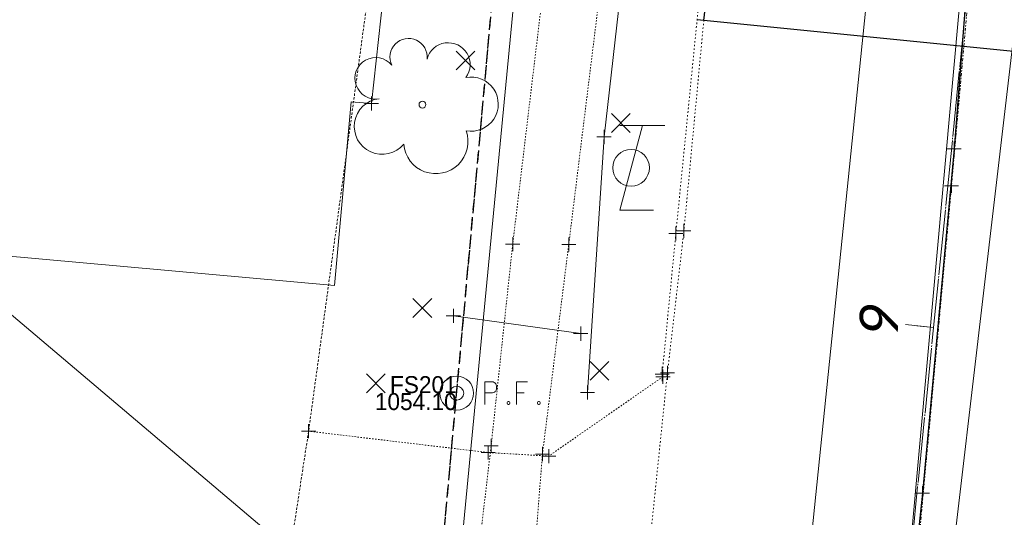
# Model space of a CAD drawing. Header units: feet. Extents: x 1620404 to 1693143, y 557267 to 607752.
# Tile 15 of 107: x 1620869 to 1620939, y 607208 to 607243. Entities that reach past the tile are written whole.
import ezdxf
from ezdxf.enums import TextEntityAlignment as Align

# ---------------------------------------------------------------- set-up
doc = ezdxf.new("R2010")
doc.units = ezdxf.units.FT
doc.header["$MEASUREMENT"] = 0
for name, pattern in [('cl', [5, 0.09375, -0.09375, 4.625, -0.09375, 0.09375]), ('cl20', [100, 5, -5, 80, -5, 5]), ('constlimit', [0]), ('DGN Style 1', [0.16325, 0.000271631, -0.162979]), ('DGN Style 2', [0.271631, 0.162979, -0.108652]), ('DGN Style 4', [0.434882, 0.217305, -0.108652, 0.000271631, -0.108652]), ('DGN Style 5', [0.190142, 0.081489, -0.108652]), ('esmtshex', [4.75, 0.8, -0.325, -0.325, 0.8, -0.3, 0.8, -0.3, 0.8, -0.3]), ('gasex', [0]), ('sanex', [0]), ('waterex', [0])]:
    doc.linetypes.add(name, pattern=pattern)
for name, color, linetype, lineweight in [('BD_X_Building', 241, 'Continuous', 0), ('DT_X_TIN_Hull', 5, 'Continuous', 0), ('GE_X_Alignment', 7, 'cl', 0), ('GE_X_Alignment_100_Stations', 7, 'Continuous', 0), ('GE_X_Alignment_500_Stations', 7, 'Continuous', 0), ('PV_P_EOP', 7, 'Continuous', 30), ('PV_X_COP', 4, 'DGN Style 4', 0), ('PV_X_Curb', 120, 'DGN Style 1', 0), ('PV_X_Driveway', 7, 'DGN Style 5', 0), ('PV_X_Walk', 120, 'DGN Style 5', 0), ('RW_P_Const_Limits', 120, 'constlimit', 0), ('RW_X_CL_20', 6, 'cl20', 0), ('RW_X_Esmt_SH', 6, 'esmtshex', 30), ('SV_X_Mon_Cells_Found', 7, 'Continuous', 0), ('SV_X_Random_Point (Construction)', 7, 'Continuous', 0), ('SV_X_Text_Elevation', 93, 'Continuous', 0), ('SV_X_Text_Name', 61, 'Continuous', 0), ('UT_X_Gas', 40, 'gasex', 0), ('UT_X_Misc_Cells', 7, 'Continuous', 0), ('UT_X_Sanitary_Line', 3, 'sanex', 0), ('UT_X_Water', 133, 'waterex', 0), ('VG_X_Cells', 3, 'Continuous', 0), ('XS_X_Ground_Line', 3, 'DGN Style 2', 13)]:
    doc.layers.add(name, color=color, linetype=linetype, lineweight=lineweight)
doc.layers.add('PM_X_Surveyed_Line', color=1, linetype='Continuous', lineweight=30, plot=False)
doc.layers.add('SV_X_Shot_Marker (Construction)', color=40, linetype='Continuous', lineweight=0, transparency=0.5)
doc.styles.add('Style-font30', font='font30.shx')
doc.styles.add('~P_Label - CenterDescender', font='calibrii.ttf', dxfattribs={"height": 0.14})

# ---------------------------------------------------------------- blocks, each defined once
blk = doc.blocks.new('IPIPE')
at = {"layer": 'SV_X_Mon_Cells_Found', "color": 7, "linetype": 'Continuous', "lineweight": 0, "flags": 128}
for points in [[(0.0999, -0.04), (0.0999, 0.04), (0.1263, 0.04), (0.1291, 0.0394), (0.1329, 0.0381), (0.1346, 0.0368), (0.1362, 0.0356), (0.1384, 0.0324), (0.1401, 0.0293), (0.1412, 0.0242), (0.1412, 0.0167), (0.1406, 0.0142), (0.1395, 0.0104), (0.1373, 0.006), (0.1351, 0.0041), (0.1335, 0.0028), (0.1307, 0.0016), (0.1263, 0.0009), (0.0999, 0.0009)], [(0.2503, 0.04), (0.2123, 0.04), (0.2123, -0.04)], [(0.2123, 0.0009), (0.2393, 0.0009)], [(0.182, -0.0293), (0.1847, -0.0293), (0.1864, -0.0305), (0.188, -0.0331), (0.188, -0.0362), (0.1864, -0.0387), (0.1847, -0.04), (0.182, -0.04), (0.1803, -0.0387), (0.1787, -0.0362), (0.1787, -0.0331), (0.1803, -0.0305), (0.182, -0.0293)], [(0.2895, -0.0293), (0.2922, -0.0293), (0.2939, -0.0305), (0.2955, -0.0331), (0.2955, -0.0362), (0.2939, -0.0387), (0.2922, -0.04), (0.2895, -0.04), (0.2878, -0.0387), (0.2861, -0.0362), (0.2861, -0.0331), (0.2878, -0.0305), (0.2895, -0.0293)]]:
    blk.add_lwpolyline(points, dxfattribs=at)
at = {"layer": 'SV_X_Mon_Cells_Found', "color": 7, "linetype": 'Continuous', "lineweight": 0}
for radius in [0.06, 0.0247]:
    blk.add_circle((0, 0), radius, dxfattribs=at)
blk = doc.blocks.new('DrawTextAnnotation_3')
at = {"layer": 'GE_X_Alignment_100_Stations', "color": 7, "insert": (0, 0.125), "char_height": 0.14, "attachment_point": 8, "line_spacing_factor": 0.9, "style": '~P_Label - CenterDescender'}
blk.add_mtext('\\C7;9', dxfattribs=at)
blk = doc.blocks.new('DrawLineAnnotationDirectionLength')
at = {"layer": 'GE_X_Alignment_100_Stations'}
blk.add_line((0, 0), (-0.1, 0), dxfattribs=at)
blk = doc.blocks.new('DrawLineAnnotationDirectionLength_3')
at = {"layer": 'GE_X_Alignment_500_Stations'}
blk.add_line((0, 0), (-0.06, 0), dxfattribs=at)
blk = doc.blocks.new('SVPT_545')
at = {"layer": 'SV_X_Shot_Marker (Construction)', "transparency": 33554495}
for p, q in [((-0.025, 0), (0.025, 0)), ((0, 0.025), (0, -0.025))]:
    blk.add_line(p, q, dxfattribs=at)
blk.add_point((0, 0), dxfattribs=at)
blk = doc.blocks.new('SVPT_546')
at = {"layer": 'SV_X_Shot_Marker (Construction)', "transparency": 33554495}
for p, q in [((-0.025, 0), (0.025, 0)), ((0, 0.025), (0, -0.025))]:
    blk.add_line(p, q, dxfattribs=at)
blk.add_point((0, 0), dxfattribs=at)
blk = doc.blocks.new('SVPT_547')
at = {"layer": 'SV_X_Shot_Marker (Construction)', "transparency": 33554495}
for p, q in [((-0.025, 0), (0.025, 0)), ((0, 0.025), (0, -0.025))]:
    blk.add_line(p, q, dxfattribs=at)
blk.add_point((0, 0), dxfattribs=at)
blk = doc.blocks.new('SVPT_548')
at = {"layer": 'SV_X_Shot_Marker (Construction)', "transparency": 33554495}
for p, q in [((-0.025, 0), (0.025, 0)), ((0, 0.025), (0, -0.025))]:
    blk.add_line(p, q, dxfattribs=at)
blk.add_point((0, 0), dxfattribs=at)
blk = doc.blocks.new('SVPT_549')
at = {"layer": 'SV_X_Shot_Marker (Construction)', "transparency": 33554495}
for p, q in [((-0.025, 0), (0.025, 0)), ((0, 0.025), (0, -0.025))]:
    blk.add_line(p, q, dxfattribs=at)
blk.add_point((0, 0), dxfattribs=at)
blk = doc.blocks.new('SVPT_550')
at = {"layer": 'SV_X_Shot_Marker (Construction)', "transparency": 33554495}
for p, q in [((-0.025, 0), (0.025, 0)), ((0, 0.025), (0, -0.025))]:
    blk.add_line(p, q, dxfattribs=at)
blk.add_point((0, 0), dxfattribs=at)
blk = doc.blocks.new('SVPT_551')
at = {"layer": 'SV_X_Shot_Marker (Construction)', "transparency": 33554495}
for p, q in [((-0.025, 0), (0.025, 0)), ((0, 0.025), (0, -0.025))]:
    blk.add_line(p, q, dxfattribs=at)
blk.add_point((0, 0), dxfattribs=at)
blk = doc.blocks.new('SVPT_552')
at = {"layer": 'SV_X_Shot_Marker (Construction)', "transparency": 33554495}
for p, q in [((-0.025, 0), (0.025, 0)), ((0, 0.025), (0, -0.025))]:
    blk.add_line(p, q, dxfattribs=at)
blk.add_point((0, 0), dxfattribs=at)
blk = doc.blocks.new('SVPT_595')
at = {"layer": 'SV_X_Shot_Marker (Construction)', "transparency": 33554495}
for p, q in [((-0.025, 0), (0.025, 0)), ((0, 0.025), (0, -0.025))]:
    blk.add_line(p, q, dxfattribs=at)
blk.add_point((0, 0), dxfattribs=at)
blk = doc.blocks.new('SVPT_604')
at = {"layer": 'SV_X_Shot_Marker (Construction)', "transparency": 33554495}
for p, q in [((-0.025, 0), (0.025, 0)), ((0, 0.025), (0, -0.025))]:
    blk.add_line(p, q, dxfattribs=at)
blk.add_point((0, 0), dxfattribs=at)
blk = doc.blocks.new('SVPT_605')
at = {"layer": 'SV_X_Shot_Marker (Construction)', "transparency": 33554495}
for p, q in [((-0.025, 0), (0.025, 0)), ((0, 0.025), (0, -0.025))]:
    blk.add_line(p, q, dxfattribs=at)
blk.add_point((0, 0), dxfattribs=at)
blk = doc.blocks.new('SVPT_618')
at = {"layer": 'SV_X_Shot_Marker (Construction)', "transparency": 33554495}
for p, q in [((-0.025, 0), (0.025, 0)), ((0, 0.025), (0, -0.025))]:
    blk.add_line(p, q, dxfattribs=at)
blk.add_point((0, 0), dxfattribs=at)
blk = doc.blocks.new('SVPT_619')
at = {"layer": 'SV_X_Shot_Marker (Construction)', "transparency": 33554495}
for p, q in [((-0.025, 0), (0.025, 0)), ((0, 0.025), (0, -0.025))]:
    blk.add_line(p, q, dxfattribs=at)
blk.add_point((0, 0), dxfattribs=at)
blk = doc.blocks.new('SVPT_620')
at = {"layer": 'SV_X_Shot_Marker (Construction)', "transparency": 33554495}
for p, q in [((0, 0.025), (0, -0.025)), ((-0.025, 0), (0.025, 0))]:
    blk.add_line(p, q, dxfattribs=at)
blk.add_point((0, 0), dxfattribs=at)
blk = doc.blocks.new('SVPT_621')
at = {"layer": 'SV_X_Shot_Marker (Construction)', "transparency": 33554495}
for p, q in [((-0.025, 0), (0.025, 0)), ((0, 0.025), (0, -0.025))]:
    blk.add_line(p, q, dxfattribs=at)
blk.add_point((0, 0), dxfattribs=at)
blk = doc.blocks.new('X_104')
at = {"layer": 'SV_X_Random_Point (Construction)', "color": 7, "linetype": 'Continuous', "lineweight": 0, "transparency": 33554559}
for p, q in [((-0.0333, -0.0334), (0.0333, 0.0334)), ((-0.0333, 0.0334), (0.0333, -0.0334))]:
    blk.add_line(p, q, dxfattribs=at)
blk = doc.blocks.new('X_105')
at = {"layer": 'SV_X_Random_Point (Construction)', "color": 7, "linetype": 'Continuous', "lineweight": 0, "transparency": 33554559}
for p, q in [((-0.0333, -0.0334), (0.0333, 0.0334)), ((-0.0333, 0.0334), (0.0333, -0.0334))]:
    blk.add_line(p, q, dxfattribs=at)
blk = doc.blocks.new('X_106')
at = {"layer": 'SV_X_Random_Point (Construction)', "color": 7, "linetype": 'Continuous', "lineweight": 0, "transparency": 33554559}
for p, q in [((-0.0333, -0.0334), (0.0333, 0.0334)), ((-0.0333, 0.0334), (0.0333, -0.0334))]:
    blk.add_line(p, q, dxfattribs=at)
blk = doc.blocks.new('SVPT_623')
at = {"layer": 'SV_X_Shot_Marker (Construction)', "transparency": 33554495}
for p, q in [((-0.025, 0), (0.025, 0)), ((0, 0.025), (0, -0.025))]:
    blk.add_line(p, q, dxfattribs=at)
blk.add_point((0, 0), dxfattribs=at)
blk = doc.blocks.new('TREE_2')
at = {"layer": 'VG_X_Cells', "color": 3, "linetype": 'Continuous', "lineweight": 0}
blk.add_circle((0, 0), 0.012, dxfattribs=at)
for centre, radius, start, end in [((-0.0492, 0.1684), 0.0658, 354.0047, 205.9741), ((0.0913, 0.1415), 0.0776, 323.83, 165.0376), ((-0.1655, 0.0932), 0.0735, 39.0625, 279.5412), ((0.173, 0.0018), 0.0957, 259.1453, 101.4596), ((-0.1427, -0.0774), 0.0987, 96.1722, 320.5737), ((0.0473, -0.1303), 0.1142, 184.9476, 19.4572)]:
    blk.add_arc(centre, radius, start, end, dxfattribs=at)
blk = doc.blocks.new('TLGT')
at = {"layer": 'UT_X_Misc_Cells', "color": 30, "linetype": 'Continuous', "lineweight": 0}
for p, q in [((0.0402, 0.15), (-0.0402, -0.15)), ((0.1202, 0.15), (-0.0398, 0.15)), ((0.0798, -0.15), (-0.0402, -0.15))]:
    blk.add_line(p, q, dxfattribs=at)
blk.add_circle((0, 0), 0.065, dxfattribs=at)
blk = doc.blocks.new('X_114')
at = {"layer": 'SV_X_Random_Point (Construction)', "color": 7, "linetype": 'Continuous', "lineweight": 0, "transparency": 33554559}
for p, q in [((-0.0333, -0.0334), (0.0333, 0.0334)), ((-0.0333, 0.0334), (0.0333, -0.0334))]:
    blk.add_line(p, q, dxfattribs=at)
blk = doc.blocks.new('X_115')
at = {"layer": 'SV_X_Random_Point (Construction)', "color": 7, "linetype": 'Continuous', "lineweight": 0, "transparency": 33554559}
for p, q in [((-0.0333, -0.0334), (0.0333, 0.0334)), ((-0.0333, 0.0334), (0.0333, -0.0334))]:
    blk.add_line(p, q, dxfattribs=at)
blk = doc.blocks.new('*U1169')
at = {"layer": 'DT_X_TIN_Hull', "flags": 128}
blk.add_lwpolyline([(-283.737, -75.71), (-282.331, -81.304), (-217.692, -104.057), (-142.344, -167.873), (-146.673, -213.688), (-135.193, -297.918), (-84.507, -298.273), (-83.442, -286.622), (-81.164, -261.728), (-81.03, -260.234), (-78.795, -235.339), (-78.511, -232.834), (-75.693, -207.993), (-75.687, -207.931), (-73.185, -183.056), (-73.053, -181.832), (-70.369, -156.977), (-68.84, -139.29), (0.027, -71.147), (23.686, -66.343), (283.737, 24.861)], dxfattribs=at)
blk = doc.blocks.new('SVPT_1120')
at = {"layer": 'SV_X_Shot_Marker (Construction)', "transparency": 33554495}
for p, q in [((-0.025, 0), (0.025, 0)), ((0, 0.025), (0, -0.025))]:
    blk.add_line(p, q, dxfattribs=at)
blk.add_point((0, 0), dxfattribs=at)
blk = doc.blocks.new('SVPT_1121')
at = {"layer": 'SV_X_Shot_Marker (Construction)', "transparency": 33554495}
for p, q in [((-0.025, 0), (0.025, 0)), ((0, 0.025), (0, -0.025))]:
    blk.add_line(p, q, dxfattribs=at)
blk.add_point((0, 0), dxfattribs=at)
blk = doc.blocks.new('SVPT_1136')
at = {"layer": 'SV_X_Shot_Marker (Construction)', "transparency": 33554495}
for p, q in [((-0.025, 0), (0.025, 0)), ((0, 0.025), (0, -0.025))]:
    blk.add_line(p, q, dxfattribs=at)
blk.add_point((0, 0), dxfattribs=at)
blk = doc.blocks.new('SVPT_1137')
at = {"layer": 'SV_X_Shot_Marker (Construction)', "transparency": 33554495}
for p, q in [((-0.025, 0), (0.025, 0)), ((0, 0.025), (0, -0.025))]:
    blk.add_line(p, q, dxfattribs=at)
blk.add_point((0, 0), dxfattribs=at)

msp = doc.modelspace()

# ---------------------------------------------------------------- linework, layer by layer
at = {"layer": 'BD_X_Building'}
for p, q in [((1620891.219, 607224.001), (1620892.402, 607237.022)), ((1620892.402, 607237.022), (1620893.84, 607236.891)), ((1620851.948, 607227.57), (1620891.219, 607224.001))]:
    msp.add_line(p, q, dxfattribs=at)
at = {"layer": 'BD_X_Building', "flags": 128}
msp.add_lwpolyline([(1620896.492, 607261.089), (1620893.84, 607236.891)], dxfattribs=at)
at = {"layer": 'GE_X_Alignment'}
msp.add_line((1620919.758, 607082.46), (1620969.644, 607579.965), dxfattribs=at)
at = {"layer": 'PM_X_Surveyed_Line', "flags": 128}
msp.add_lwpolyline([(1620942.768, 607326.679), (1620941.373, 607302.519), (1620939.091, 607277.842), (1620936.862, 607256.373), (1620935.114, 607233.698), (1620932.866, 607209.298), (1620930.18, 607184.088), (1620927.721, 607159.212), (1620925.368, 607134.675), (1620923.049, 607111.492), (1620919.95, 607082.635)], dxfattribs=at)
at = {"layer": 'PV_P_EOP'}
for p, q in [((1620917.374, 607242.777), (1620919.305, 607258.352)), ((1620954.057, 607239.099), (1620916.901, 607242.825))]:
    msp.add_line(p, q, dxfattribs=at)
at = {"layer": 'PV_X_COP', "flags": 128}
msp.add_lwpolyline([(1620919.758, 607082.46), (1620922.141, 607104.863), (1620924.877, 607129.368), (1620927.308, 607153.786), (1620930.318, 607183.419), (1620932.675, 607206.616), (1620934.923, 607231.063), (1620936.845, 607252.829), (1620939.337, 607281.641), (1620941.646, 607305.177), (1620943.257, 607325.607)], dxfattribs=at)
at = {"layer": 'PV_X_Curb', "flags": 128}
for points in [[(1620924.949, 607316.826), (1620922.933, 607296.502), (1620921.491, 607284.929), (1620919.676, 607270.353), (1620918.791, 607259.796), (1620917.929, 607248.651), (1620915.968, 607227.88), (1620914.799, 607217.826), (1620912.391, 607194.541), (1620911.073, 607181.984), (1620910.062, 607171.689), (1620908.569, 607155.228), (1620907.147, 607140.163), (1620902.572, 607099.004), (1620900.793, 607078.524)], [(1620917.532, 607249.167), (1620915.396, 607227.688), (1620914.427, 607217.741)]]:
    msp.add_lwpolyline(points, dxfattribs=at)
at = {"layer": 'PV_X_Driveway', "flags": 128}
msp.add_lwpolyline([(1620914.482, 607217.556), (1620906.39, 607211.933), (1620902.101, 607212.183), (1620889.382, 607213.696)], dxfattribs=at)
at = {"layer": 'PV_X_Walk', "flags": 128}
for points in [[(1620918.982, 607314.675), (1620917.211, 607296.867), (1620915.525, 607284.373), (1620915.065, 607282.215), (1620913.285, 607274.02), (1620910.543, 607264.132), (1620907.741, 607255.59), (1620906.833, 607251.95), (1620903.839, 607226.94), (1620902.312, 607212.666), (1620901.126, 607202.643), (1620900.268, 607192.913), (1620898.299, 607175.109), (1620897.227, 607174.648), (1620889.948, 607175.38)], [(1620921.507, 607296.508), (1620919.324, 607284.194), (1620918.888, 607282.092), (1620916.884, 607273.083), (1620913.947, 607262.823), (1620911.631, 607255.032), (1620911.008, 607252.861), (1620907.809, 607226.92), (1620905.945, 607212.077), (1620905.143, 607201.827), (1620904.26, 607192.899), (1620902.383, 607175.017), (1620909.589, 607173.641)]]:
    msp.add_lwpolyline(points, dxfattribs=at)
at = {"layer": 'RW_P_Const_Limits'}
msp.add_line((1620897.914, 607181.842), (1620906.735, 607273.197), dxfattribs=at)
at = {"layer": 'RW_X_CL_20', "ltscale": 40, "flags": 128}
msp.add_lwpolyline([(1620918.689, 607058.596), (1620977.744, 607709.423)], dxfattribs=at)
at = {"layer": 'RW_X_Esmt_SH'}
for p in [(1620886.633, 607070.492), (1620894.049, 607152.226)]:
    msp.add_line(p, (1620905.066, 607273.637), dxfattribs=at)
at = {"layer": 'UT_X_Gas', "flags": 128}
for points in [[(1620913.361, 607261.388), (1620910.308, 607234.54), (1620909.14, 607216.439)], [(1620908.653, 607220.603), (1620899.636, 607221.858)]]:
    msp.add_lwpolyline(points, dxfattribs=at)
at = {"layer": 'UT_X_Sanitary_Line', "flags": 128}
msp.add_lwpolyline([(1620917.572, 607056.468), (1620946.597, 607303.475), (1620969.398, 607318.134), (1620991.388, 607337.131), (1620999.699, 607414.899), (1620962.261, 607455.348)], dxfattribs=at)
at = {"layer": 'UT_X_Water', "flags": 128}
msp.add_lwpolyline([(1620890.217, 607296.403), (1620906.553, 607285.459), (1620909.963, 607283.11), (1620931.537, 607267.195), (1620928.848, 607243.672), (1620924.412, 607200.486), (1620922.085, 607169.219), (1620919.875, 607148.34), (1620915.828, 607114.011), (1620910.736, 607065.707)], dxfattribs=at)
at = {"layer": 'XS_X_Ground_Line', "flags": 128}
msp.add_lwpolyline([(1620746.689, 607297.379), (1620748.095, 607291.785), (1620779.569, 607288.79), (1620808.741, 607301.635), (1620814.86, 607301.894), (1620812.283, 607290.973), (1620815.494, 607284.813), (1620812.734, 607269.032), (1620817.164, 607272.316), (1620822.663, 607273.472), (1620823.777, 607275.409), (1620833.831, 607276.857), (1620842.089, 607280.051), (1620850.734, 607285.069), (1620880.059, 607282.731), (1620881.962, 607280.443), (1620895.902, 607261.523), (1620889.382, 607213.696), (1620888.082, 607205.216), (1620883.753, 607159.401), (1620887.996, 607141.373), (1620888.315, 607125.213), (1620884.571, 607106.645), (1620890.511, 607106.463), (1620889.465, 607094.585), (1620889.25, 607093.707), (1620888.672, 607092.772), (1620887.978, 607092.076), (1620887.071, 607092.006), (1620886.16, 607091.971), (1620885.568, 607088.082), (1620886.654, 607087.902), (1620887.651, 607087.221), (1620888.442, 607085.707), (1620888.506, 607084.888), (1620886.778, 607070.576), (1620890.524, 607069.916), (1620895.233, 607075.171), (1620900.283, 607078.624), (1620900.793, 607078.524), (1620919.758, 607082.46), (1620942.421, 607075.264), (1620945.919, 607074.816), (1620945.726, 607070.668), (1620957.413, 607069.613), (1620957.499, 607070.146), (1620957.496, 607071.987), (1620957.906, 607076.408), (1620958.376, 607081.776), (1620959.258, 607088.255), (1620959.666, 607091.269), (1620962.505, 607101.55), (1620963.872, 607107.921), (1620965.588, 607113.691), (1620965.547, 607113.815), (1620964.075, 607114.367), (1620964.051, 607115.384), (1620972.6, 607145.578), (1620973.005, 607146.593), (1620973.54, 607148.302), (1620973.567, 607148.753), (1620974.702, 607164.594), (1620976.192, 607165.798), (1620973.782, 607173.685), (1620974.035, 607176.388), (1620980.349, 607196.013), (1620984.729, 607210.858), (1620984.874, 607218.044), (1620986.574, 607226.322), (1620992.94, 607228.959), (1621010.774, 607227.179), (1621013.458, 607226.052), (1621020.637, 607226.073), (1621020.734, 607226.201), (1621032.239, 607297.081), (1621054.112, 607306.746), (1621054.931, 607316.441), (1621057.013, 607344.711), (1621054.387, 607377.319), (1621050.594, 607393.13), (1621052.339, 607410.523), (1621046.191, 607417.464), (1621042.617, 607421.609), (1621037.835, 607424.331), (1621033.292, 607433.17), (1620979.512, 607425.149), (1620983.192, 607452.594), (1620985.231, 607472.251), (1620986.351, 607484.731), (1620986.748, 607489.362), (1620988.881, 607514.27), (1620990.903, 607531.605), (1620991.127, 607533.857), (1620993.597, 607558.734), (1620994.28, 607565.511), (1620996.788, 607590.385), (1620998.437, 607605.104), (1621000.336, 607626.565), (1621002.111, 607645.831), (1621002.892, 607654.576), (1620999.135, 607655.949), (1620995.811, 607656.471), (1620995.386, 607656.598), (1620977.877, 607662.074), (1620971.699, 607662.307), (1620960.511, 607670.555), (1620960.109, 607670.677), (1620938.469, 607671.362), (1620937.805, 607643.561), (1620937.135, 607610.92), (1620935.315, 607584.427), (1620928.858, 607551.193), (1620925.198, 607530.235), (1620918.419, 607505.271), (1620916.534, 607497.176), (1620919.823, 607452.032), (1620882.973, 607448.406), (1620871.8, 607449.095), (1620881.045, 607424.843), (1620891.589, 607408.347), (1620892.984, 607397.589), (1620883.102, 607388.071), (1620867.478, 607374.653), (1620865.854, 607373.61), (1620863.634, 607372.487), (1620861.853, 607372.163), (1620859.624, 607372.405), (1620854.922, 607372.936), (1620854.264, 607368.249), (1620850.861, 607368.325), (1620850.305, 607366.436), (1620849.817, 607366.113), (1620847.776, 607364.944), (1620844.436, 607364.027), (1620838.698, 607363.398), (1620830.833, 607363.592), (1620824.924, 607352.991), (1620817.773, 607341.051), (1620800.298, 607333.725), (1620787.71, 607330.391), (1620776.274, 607328.723), (1620765.797, 607328.274), (1620766.505, 607314.621), (1620746.689, 607297.379)], dxfattribs=at)

# ---------------------------------------------------------------- block references
at = {"layer": 'DT_X_TIN_Hull'}
msp.add_blockref('*U1169', (1621030.426, 607373.089), dxfattribs=at)
at = {"layer": 'GE_X_Alignment_100_Stations', "xscale": 20, "yscale": 20, "zscale": 20}
for name, rotation in [('DrawTextAnnotation_3', 84.27398545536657), ('DrawLineAnnotationDirectionLength', 354.2739854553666)]:
    msp.add_blockref(name, (1620933.654, 607221.045), dxfattribs=dict(at, rotation=rotation))
at = {"layer": 'GE_X_Alignment_500_Stations', "xscale": 20, "yscale": 20, "zscale": 20, "rotation": 354.2739854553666}
msp.add_blockref('DrawLineAnnotationDirectionLength_3', (1620933.654, 607221.045), dxfattribs=at)
at = {"layer": 'SV_X_Mon_Cells_Found', "color": 7, "linetype": 'Continuous', "lineweight": 0, "xscale": 20, "yscale": 20, "zscale": 20}
msp.add_blockref('IPIPE', (1620899.872, 607216.392), dxfattribs=at)
at = {"layer": 'SV_X_Random_Point (Construction)', "color": 7, "linetype": 'Continuous', "lineweight": 0, "transparency": 33554559, "xscale": 20, "yscale": 20, "zscale": 20}
for name, p in [('X_106', (1620900.499, 607239.947)), ('X_115', (1620911.495, 607235.521)), ('X_105', (1620897.433, 607222.421)), ('X_114', (1620909.99, 607217.968)), ('X_104', (1620894.139, 607217.082))]:
    msp.add_blockref(name, p, dxfattribs=at)
at = {"layer": 'SV_X_Shot_Marker (Construction)', "transparency": 33554495, "xscale": 20, "yscale": 20, "zscale": 20}
for name, p in [('SVPT_623', (1620893.84, 607236.891)), ('SVPT_1120', (1620910.308, 607234.54)), ('SVPT_604', (1620935.114, 607233.698)), ('SVPT_595', (1620934.923, 607231.063)), ('SVPT_546', (1620915.396, 607227.688)), ('SVPT_545', (1620915.968, 607227.88)), ('SVPT_548', (1620903.839, 607226.94)), ('SVPT_547', (1620907.809, 607226.92)), ('SVPT_1137', (1620899.636, 607221.858)), ('SVPT_1136', (1620908.653, 607220.603)), ('SVPT_551', (1620914.427, 607217.741)), ('SVPT_552', (1620914.799, 607217.826)), ('SVPT_618', (1620914.482, 607217.556)), ('SVPT_1121', (1620909.14, 607216.439)), ('SVPT_621', (1620889.382, 607213.696)), ('SVPT_620', (1620902.101, 607212.183)), ('SVPT_549', (1620902.312, 607212.666)), ('SVPT_550', (1620905.945, 607212.077)), ('SVPT_619', (1620906.39, 607211.933)), ('SVPT_605', (1620932.866, 607209.298))]:
    msp.add_blockref(name, p, dxfattribs=at)
at = {"layer": 'UT_X_Misc_Cells', "color": 30, "linetype": 'Continuous', "lineweight": 0, "xscale": 20, "yscale": 20, "zscale": 20}
msp.add_blockref('TLGT', (1620912.221, 607232.346), dxfattribs=at)
at = {"layer": 'VG_X_Cells', "color": 3, "linetype": 'Continuous', "lineweight": 0, "xscale": 20, "yscale": 20, "zscale": 20}
msp.add_blockref('TREE_2', (1620897.444, 607236.818), dxfattribs=at)

# ---------------------------------------------------------------- texts
at = {"layer": 'SV_X_Text_Elevation', "style": 'Style-font30'}
msp.add_text('1054.10', height=1.2, dxfattribs=at).set_placement((1620899.872, 607216.392), align=Align.TOP_RIGHT)
at = {"layer": 'SV_X_Text_Name', "style": 'Style-font30'}
msp.add_text('FS201', height=1.2, dxfattribs=at).set_placement((1620899.872, 607216.392), align=Align.RIGHT)

doc.saveas('drawing.dxf')
